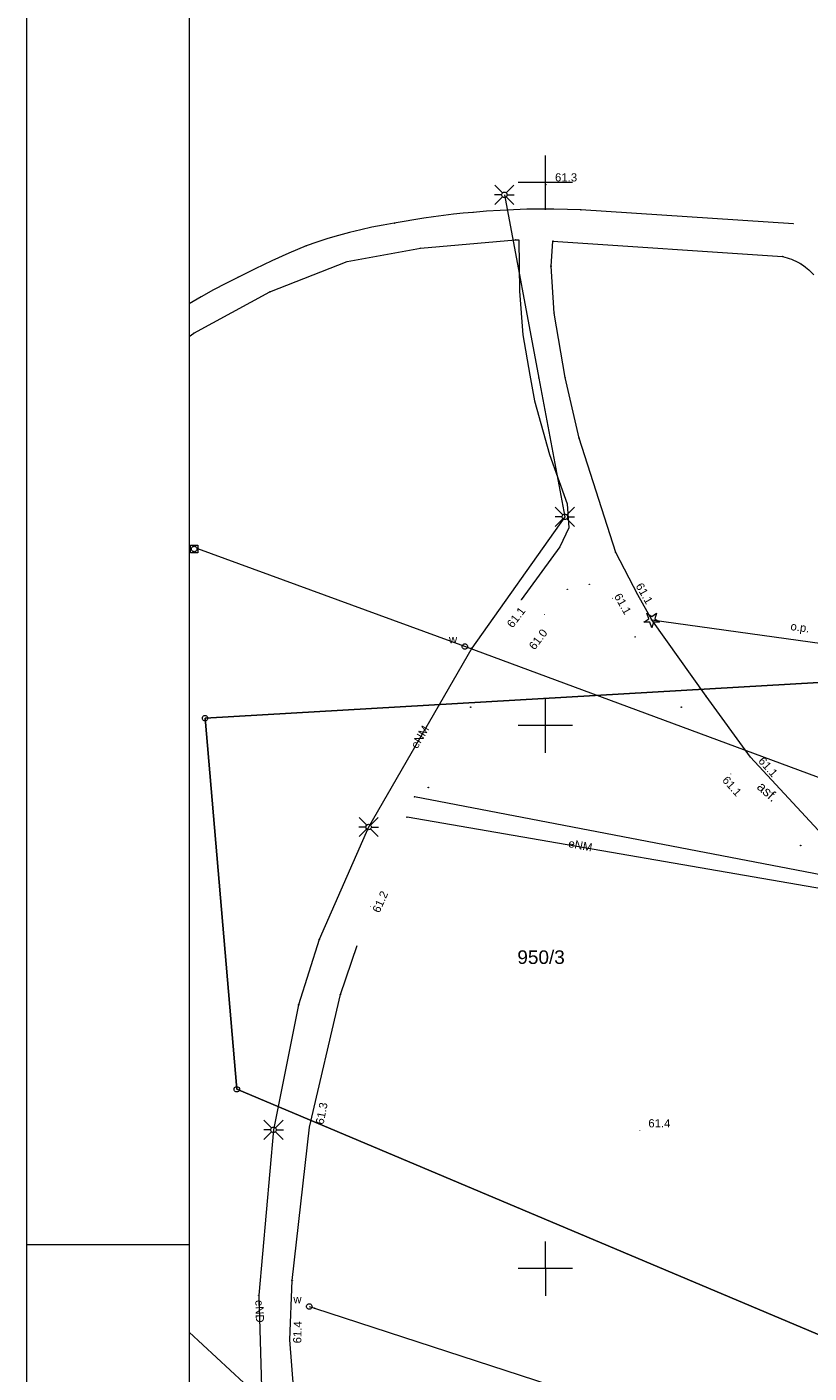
# Paper-space layout 'A-01 PLAN SYTUACYJNY' of a CAD drawing. Header units: millimetres. Extents: x 0 to 900, y 0 to 750.
# Tile 3 of 105: x 0 to 144, y 273 to 521. Entities that reach past the tile are written whole.
import ezdxf
from ezdxf.xclip import XClip

# ---------------------------------------------------------------- set-up
doc = ezdxf.new("R2010")
doc.units = ezdxf.units.MM
doc.header["$MEASUREMENT"] = 0
doc.header["$XCLIPFRAME"] = 0
doc.linetypes.add('PRZER3-1', pattern=[4000, 3000, -1000])
doc.layers.add('A_Arkusz_Nr_pióra__1', color=7, linetype='Continuous', lineweight=20)
doc.layers.add('A_mapa_Nr_pióra__2', color=8, linetype='Continuous', lineweight=13)
doc.layers.add('A_Arkusz_Nr_pióra__237', color=7, linetype='Continuous', lineweight=5, true_color=0x343434)
doc.layers.add('A_podrys', color=7, linetype='Continuous')
doc.styles.add('STYL_AUTOMATYCZNY_1', font='arial.ttf')

# ---------------------------------------------------------------- blocks, each defined once
blk = doc.blocks.new('Rysunek_3_3', base_point=(-1239.76, 488.38))
at = {"layer": 'A_mapa_Nr_pióra__2', "linetype": 'Continuous', "lineweight": 13}
for points in [[(95.62, 492.17), (95.62, 492.15), (95.63, 492.13), (95.64, 492.11), (95.66, 492.1), (95.68, 492.09), (95.71, 492.08), (95.73, 492.09), (95.75, 492.1), (95.77, 492.11), (95.78, 492.13), (95.79, 492.15), (95.8, 492.17), (95.79, 492.2), (95.78, 492.22), (95.77, 492.24), (95.75, 492.25), (95.73, 492.26), (95.71, 492.26), (95.68, 492.26), (95.66, 492.25), (95.64, 492.24), (95.63, 492.22), (95.62, 492.2)], [(141.1, 484.96), (141.1, 484.93), (141.11, 484.91), (141.12, 484.89), (141.14, 484.88), (141.16, 484.87), (141.19, 484.87), (141.21, 484.87), (141.23, 484.88), (141.25, 484.89), (141.27, 484.91), (141.27, 484.93), (141.28, 484.96), (141.27, 484.98), (141.27, 485), (141.25, 485.02), (141.23, 485.03), (141.21, 485.04), (141.19, 485.05), (141.16, 485.04), (141.14, 485.03), (141.12, 485.02), (141.11, 485), (141.1, 484.98)], [(112.43, 416.64), (112.43, 416.61), (112.44, 416.59), (112.45, 416.57), (112.47, 416.56), (112.49, 416.55), (112.52, 416.55), (112.54, 416.55), (112.56, 416.56), (112.58, 416.57), (112.6, 416.59), (112.6, 416.61), (112.61, 416.64), (112.6, 416.66), (112.6, 416.68), (112.58, 416.7), (112.56, 416.71), (112.54, 416.72), (112.52, 416.73), (112.49, 416.72), (112.47, 416.71), (112.45, 416.7), (112.44, 416.68), (112.43, 416.66)], [(90.93, 415.74), (90.93, 415.71), (90.94, 415.69), (90.95, 415.67), (90.97, 415.66), (90.99, 415.65), (91.02, 415.65), (91.04, 415.65), (91.06, 415.66), (91.08, 415.67), (91.1, 415.69), (91.1, 415.71), (91.11, 415.74), (91.1, 415.76), (91.1, 415.78), (91.08, 415.8), (91.06, 415.81), (91.04, 415.82), (91.02, 415.83), (90.99, 415.82), (90.97, 415.81), (90.95, 415.8), (90.94, 415.78), (90.93, 415.76)], [(107.77, 416.02), (107.77, 415.99), (107.78, 415.97), (107.79, 415.95), (107.81, 415.94), (107.83, 415.93), (107.86, 415.93), (107.88, 415.93), (107.9, 415.94), (107.92, 415.95), (107.94, 415.97), (107.94, 415.99), (107.95, 416.02), (107.94, 416.04), (107.94, 416.06), (107.92, 416.08), (107.9, 416.09), (107.88, 416.1), (107.86, 416.11), (107.83, 416.1), (107.81, 416.09), (107.79, 416.08), (107.78, 416.06), (107.77, 416.04)], [(95.27, 413.04), (95.27, 413.01), (95.28, 412.99), (95.29, 412.97), (95.31, 412.96), (95.33, 412.95), (95.36, 412.95), (95.38, 412.95), (95.4, 412.96), (95.42, 412.97), (95.44, 412.99), (95.44, 413.01), (95.45, 413.04), (95.44, 413.06), (95.44, 413.08), (95.42, 413.1), (95.4, 413.11), (95.38, 413.12), (95.36, 413.13), (95.33, 413.12), (95.31, 413.11), (95.29, 413.1), (95.28, 413.08), (95.27, 413.06)], [(115.1, 411.97), (115.13, 411.97), (115.15, 411.98), (115.17, 412), (115.18, 412.03), (115.19, 412.06), (115.18, 412.08), (115.17, 412.11), (115.15, 412.13), (115.13, 412.14), (115.1, 412.15), (115.07, 412.14), (115.04, 412.13), (115.02, 412.11), (115.01, 412.08), (115.01, 412.06), (115.01, 412.03), (115.02, 412), (115.04, 411.98), (115.07, 411.97)], [(133.19, 386.74), (133.19, 386.71), (133.2, 386.69), (133.21, 386.67), (133.23, 386.66), (133.25, 386.65), (133.28, 386.65), (133.3, 386.65), (133.32, 386.66), (133.34, 386.67), (133.36, 386.69), (133.36, 386.71), (133.37, 386.74), (133.36, 386.76), (133.36, 386.78), (133.34, 386.8), (133.32, 386.81), (133.3, 386.82), (133.28, 386.83), (133.25, 386.82), (133.23, 386.81), (133.21, 386.8), (133.2, 386.78), (133.19, 386.76)], [(129.57, 383.66), (129.57, 383.63), (129.58, 383.61), (129.59, 383.59), (129.61, 383.58), (129.63, 383.57), (129.66, 383.57), (129.68, 383.57), (129.7, 383.58), (129.72, 383.59), (129.74, 383.61), (129.74, 383.63), (129.75, 383.66), (129.74, 383.68), (129.74, 383.7), (129.72, 383.72), (129.7, 383.73), (129.68, 383.74), (129.66, 383.75), (129.63, 383.74), (129.61, 383.73), (129.59, 383.72), (129.58, 383.7), (129.57, 383.68)], [(63.17, 359.28), (63.17, 359.25), (63.18, 359.23), (63.19, 359.21), (63.21, 359.2), (63.23, 359.19), (63.26, 359.19), (63.28, 359.19), (63.3, 359.2), (63.32, 359.21), (63.34, 359.23), (63.34, 359.25), (63.35, 359.28), (63.34, 359.3), (63.34, 359.32), (63.32, 359.34), (63.3, 359.35), (63.28, 359.36), (63.26, 359.37), (63.23, 359.36), (63.21, 359.35), (63.19, 359.34), (63.18, 359.32), (63.17, 359.3)], [(51.95, 318.62), (51.95, 318.59), (51.96, 318.57), (51.97, 318.55), (51.99, 318.54), (52.01, 318.53), (52.04, 318.53), (52.06, 318.53), (52.08, 318.54), (52.1, 318.55), (52.12, 318.57), (52.12, 318.59), (52.13, 318.62), (52.12, 318.64), (52.12, 318.66), (52.1, 318.68), (52.08, 318.69), (52.06, 318.7), (52.04, 318.71), (52.01, 318.7), (51.99, 318.69), (51.97, 318.68), (51.96, 318.66), (51.95, 318.64)], [(112.81, 317.97), (112.81, 317.95), (112.82, 317.93), (112.83, 317.91), (112.85, 317.9), (112.87, 317.89), (112.9, 317.88), (112.92, 317.89), (112.94, 317.9), (112.96, 317.91), (112.97, 317.93), (112.98, 317.95), (112.99, 317.97), (112.98, 318), (112.97, 318.02), (112.96, 318.04), (112.94, 318.05), (112.92, 318.06), (112.9, 318.06), (112.87, 318.06), (112.85, 318.05), (112.83, 318.04), (112.82, 318.02), (112.81, 318)], [(48.35, 279.44), (48.35, 279.41), (48.36, 279.39), (48.37, 279.37), (48.39, 279.36), (48.41, 279.35), (48.44, 279.35), (48.46, 279.35), (48.48, 279.36), (48.5, 279.37), (48.52, 279.39), (48.52, 279.41), (48.53, 279.44), (48.52, 279.46), (48.52, 279.48), (48.5, 279.5), (48.48, 279.51), (48.46, 279.52), (48.44, 279.53), (48.41, 279.52), (48.39, 279.51), (48.37, 279.5), (48.36, 279.48), (48.35, 279.46)]]:
    blk.add_hatch(color=8, dxfattribs=at).paths.add_polyline_path(points)
at = {"layer": 'A_mapa_Nr_pióra__2', "color": 8, "linetype": 'Continuous', "lineweight": 13, "ltscale": 0.2, "flags": 128}
for points in [[(29.9, 577.35), (82.85, 560.45), (145.91, 540.32), (161.93, 535.21), (165.67, 534.02), (156.42, 401.1), (32.82, 393.94), (38.66, 325.6), (147.95, 279.48), (144.64, 231.92), (465.46, 189.58), (497.66, 185.34), (516.18, 189.08), (730.02, 232.36), (734.41, 157.47)], [(95.5, 487.58), (95.5, 497.58)], [(87.6, 490.68), (86.18, 492.1)], [(88.3, 490.68), (89.72, 492.1)], [(100.5, 492.58), (90.5, 492.58)], [(87.95, 490.33), (94.28, 456.56), (99.08, 431), (81.95, 406.85), (62.95, 373.89)], [(87.45, 490.33), (86.15, 490.33)], [(87.6, 489.97), (86.18, 488.56)], [(88.3, 489.97), (89.72, 488.56)], [(88.45, 490.33), (89.75, 490.33)], [(98.72, 431.36), (97.31, 432.77)], [(99.43, 431.36), (100.84, 432.77)], [(98.58, 431), (97.28, 431)], [(98.72, 430.65), (97.31, 429.24)], [(99.43, 430.65), (100.84, 429.24)], [(99.58, 431), (100.88, 431)], [(30.11, 425.79), (31.51, 425.8)], [(30.11, 424.39), (30.11, 425.79)], [(31.51, 424.4), (30.11, 424.39)], [(31.51, 425.8), (31.51, 424.4)], [(215.42, 357.2), (80.68, 407.12), (31.51, 425.1)], [(115.1, 412.06), (169.02, 404.56)], [(95.5, 387.58), (95.5, 397.58)], [(100.5, 392.58), (90.5, 392.58)], [(433.9, 310.05), (299.42, 335.16), (254.66, 343.21), (157.1, 362.97), (71.4, 379.46)], [(62.6, 374.25), (61.18, 375.66)], [(63.3, 374.25), (64.72, 375.66)], [(156.67, 360.71), (70.02, 375.72)], [(62.95, 373.89), (53.86, 353.19), (50.05, 341.15), (45.44, 318.14), (42.69, 287.66), (43.56, 258.06), (46.56, 234.3), (50.67, 217.59), (58.99, 191.99), (74.32, 161.86), (77.3, 157.47)], [(62.45, 373.89), (61.15, 373.89)], [(62.6, 373.54), (61.18, 372.13)], [(63.3, 373.54), (64.72, 372.13)], [(63.45, 373.89), (64.75, 373.89)], [(45.08, 318.49), (43.67, 319.9)], [(45.79, 318.49), (47.2, 319.9)], [(44.94, 318.14), (43.64, 318.14)], [(45.08, 317.78), (43.67, 316.37)], [(45.79, 317.78), (47.2, 316.37)], [(45.94, 318.14), (47.24, 318.14)], [(95.5, 292.58), (95.5, 297.58)], [(100.5, 292.58), (90.5, 292.58)], [(100.5, 292.58), (90.5, 292.58)], [(95.5, 292.58), (95.5, 287.58)], [(52.02, 285.6), (52.98, 285.3), (155.86, 251.75), (162.87, 247.64)]]:
    blk.add_lwpolyline(points, dxfattribs=at)
for points in [[(87.95, 490.83), (88.08, 490.81), (88.2, 490.76), (88.3, 490.68), (88.38, 490.58), (88.43, 490.46), (88.45, 490.33), (88.43, 490.2), (88.38, 490.08), (88.3, 489.97), (88.2, 489.9), (88.08, 489.85), (87.95, 489.83), (87.82, 489.85), (87.7, 489.9), (87.6, 489.97), (87.52, 490.08), (87.47, 490.2), (87.45, 490.33), (87.47, 490.46), (87.52, 490.58), (87.6, 490.68), (87.7, 490.76), (87.82, 490.81)], [(82.16, 487.07), (82.16, 487.1), (82.18, 487.13), (82.22, 487.13), (82.25, 487.1), (82.25, 487.07), (82.22, 487.04), (82.18, 487.04)], [(101.99, 487.55), (101.99, 487.58), (102.02, 487.61), (102.05, 487.61), (102.08, 487.58), (102.08, 487.55), (102.05, 487.52), (102.02, 487.52)], [(67.64, 485.06), (67.64, 485.09), (67.67, 485.12), (67.7, 485.12), (67.73, 485.09), (67.73, 485.06), (67.7, 485.03), (67.67, 485.03)], [(51.39, 480.9), (51.39, 480.93), (51.42, 480.96), (51.45, 480.96), (51.48, 480.93), (51.48, 480.9), (51.45, 480.87), (51.42, 480.87)], [(89.98, 482.03), (89.98, 482.06), (90.01, 482.09), (90.04, 482.09), (90.07, 482.06), (90.07, 482.03), (90.04, 482), (90.01, 482)], [(96.85, 481.77), (96.85, 481.81), (96.88, 481.84), (96.91, 481.84), (96.94, 481.81), (96.94, 481.77), (96.91, 481.75), (96.88, 481.75)], [(72.44, 480.49), (72.44, 480.52), (72.47, 480.55), (72.5, 480.55), (72.53, 480.52), (72.53, 480.49), (72.5, 480.46), (72.47, 480.46)], [(139.16, 478.93), (139.16, 478.96), (139.19, 478.99), (139.22, 478.99), (139.25, 478.96), (139.25, 478.93), (139.22, 478.9), (139.19, 478.9)], [(58.93, 478), (58.93, 478.03), (58.96, 478.06), (58.99, 478.06), (59.02, 478.03), (59.02, 478), (58.99, 477.97), (58.96, 477.97)], [(96.5, 477.15), (96.5, 477.18), (96.52, 477.21), (96.56, 477.21), (96.59, 477.18), (96.59, 477.15), (96.56, 477.12), (96.52, 477.12)], [(142.51, 477.59), (142.51, 477.62), (142.54, 477.65), (142.57, 477.65), (142.6, 477.62), (142.6, 477.59), (142.57, 477.56), (142.54, 477.56)], [(38.9, 475.16), (38.9, 475.19), (38.93, 475.22), (38.96, 475.22), (38.99, 475.19), (38.99, 475.16), (38.96, 475.13), (38.93, 475.13)], [(44.71, 472.43), (44.71, 472.46), (44.73, 472.49), (44.77, 472.49), (44.8, 472.46), (44.8, 472.43), (44.77, 472.4), (44.73, 472.4)], [(97.09, 468.5), (97.09, 468.53), (97.12, 468.56), (97.15, 468.56), (97.18, 468.53), (97.18, 468.5), (97.15, 468.47), (97.12, 468.47)], [(30.72, 464.84), (30.72, 464.88), (30.75, 464.9), (30.78, 464.9), (30.81, 464.88), (30.81, 464.84), (30.78, 464.81), (30.75, 464.81)], [(94.24, 456.54), (94.24, 456.57), (94.27, 456.6), (94.3, 456.6), (94.33, 456.57), (94.33, 456.54), (94.3, 456.51), (94.27, 456.51)], [(99.1, 456.65), (99.1, 456.68), (99.13, 456.71), (99.16, 456.71), (99.19, 456.68), (99.19, 456.65), (99.16, 456.62), (99.13, 456.62)], [(101.65, 445.51), (101.65, 445.54), (101.68, 445.57), (101.71, 445.57), (101.74, 445.54), (101.74, 445.51), (101.71, 445.48), (101.68, 445.48)], [(99.08, 431.5), (99.21, 431.49), (99.33, 431.44), (99.43, 431.36), (99.51, 431.25), (99.56, 431.13), (99.58, 431), (99.56, 430.87), (99.51, 430.75), (99.43, 430.65), (99.33, 430.57), (99.21, 430.52), (99.08, 430.5), (98.95, 430.52), (98.83, 430.57), (98.72, 430.65), (98.64, 430.75), (98.59, 430.87), (98.58, 431), (98.59, 431.13), (98.64, 431.25), (98.72, 431.36), (98.83, 431.44), (98.95, 431.49)], [(30.81, 425.59), (30.94, 425.58), (31.06, 425.53), (31.16, 425.45), (31.24, 425.34), (31.29, 425.22), (31.31, 425.09), (31.29, 424.96), (31.24, 424.84), (31.16, 424.74), (31.06, 424.66), (30.94, 424.61), (30.81, 424.59), (30.68, 424.61), (30.56, 424.66), (30.46, 424.74), (30.38, 424.84), (30.33, 424.96), (30.31, 425.09), (30.33, 425.22), (30.38, 425.34), (30.46, 425.45), (30.56, 425.53), (30.68, 425.58)], [(31.46, 425.08), (31.46, 425.11), (31.49, 425.14), (31.53, 425.14), (31.55, 425.11), (31.55, 425.08), (31.53, 425.05), (31.49, 425.05)], [(108.41, 424.4), (108.41, 424.43), (108.44, 424.46), (108.47, 424.46), (108.5, 424.43), (108.5, 424.4), (108.47, 424.37), (108.44, 424.37)], [(99.51, 417.66), (99.51, 417.69), (99.54, 417.72), (99.57, 417.72), (99.6, 417.69), (99.6, 417.66), (99.57, 417.63), (99.54, 417.63)], [(103.55, 418.58), (103.55, 418.61), (103.58, 418.64), (103.61, 418.64), (103.64, 418.61), (103.64, 418.58), (103.61, 418.55), (103.58, 418.55)], [(115.64, 412.23), (116.52, 411.59), (115.43, 411.59), (115.1, 410.56), (114.76, 411.59), (113.67, 411.59), (114.55, 412.23), (114.22, 413.27), (115.1, 412.63), (115.98, 413.27)], [(115.05, 412.04), (115.05, 412.07), (115.08, 412.1), (115.11, 412.1), (115.14, 412.07), (115.14, 412.04), (115.11, 412.01), (115.08, 412.01)], [(80.68, 407.62), (80.81, 407.6), (80.93, 407.55), (81.04, 407.47), (81.11, 407.37), (81.16, 407.25), (81.18, 407.12), (81.16, 406.99), (81.11, 406.87), (81.04, 406.77), (80.93, 406.69), (80.81, 406.64), (80.68, 406.62), (80.55, 406.64), (80.43, 406.69), (80.33, 406.77), (80.25, 406.87), (80.2, 406.99), (80.18, 407.12), (80.2, 407.25), (80.25, 407.37), (80.33, 407.47), (80.43, 407.55), (80.55, 407.6)], [(81.91, 406.83), (81.91, 406.87), (81.94, 406.89), (81.97, 406.89), (82, 406.87), (82, 406.83), (81.97, 406.8), (81.94, 406.8)], [(111.99, 408.9), (111.99, 408.93), (112.02, 408.96), (112.05, 408.96), (112.08, 408.93), (112.08, 408.9), (112.05, 408.87), (112.02, 408.87)], [(156.42, 401.1), (147.95, 279.48), (38.66, 325.6), (32.82, 393.94)], [(125.05, 397.98), (125.05, 398.01), (125.08, 398.04), (125.11, 398.04), (125.14, 398.01), (125.14, 397.98), (125.11, 397.95), (125.08, 397.95)], [(32.82, 394.44), (32.97, 394.41), (33.11, 394.34), (33.22, 394.23), (33.29, 394.09), (33.32, 393.94), (33.29, 393.78), (33.22, 393.64), (33.11, 393.53), (32.97, 393.46), (32.82, 393.44), (32.66, 393.46), (32.52, 393.53), (32.41, 393.64), (32.34, 393.78), (32.32, 393.94), (32.34, 394.09), (32.41, 394.23), (32.52, 394.34), (32.66, 394.41)], [(81.69, 395.96), (81.69, 395.99), (81.72, 396.02), (81.75, 396.02), (81.78, 395.99), (81.78, 395.96), (81.75, 395.93), (81.72, 395.93)], [(120.49, 395.96), (120.49, 395.99), (120.52, 396.02), (120.55, 396.02), (120.58, 395.99), (120.58, 395.96), (120.55, 395.93), (120.52, 395.93)], [(71.35, 379.44), (71.35, 379.47), (71.38, 379.5), (71.41, 379.5), (71.44, 379.47), (71.44, 379.44), (71.41, 379.41), (71.38, 379.41)], [(73.89, 381.16), (73.89, 381.19), (73.92, 381.22), (73.95, 381.22), (73.98, 381.19), (73.98, 381.16), (73.95, 381.13), (73.92, 381.13)], [(62.95, 374.39), (63.08, 374.38), (63.2, 374.33), (63.3, 374.25), (63.38, 374.14), (63.43, 374.02), (63.45, 373.89), (63.43, 373.76), (63.38, 373.64), (63.3, 373.54), (63.2, 373.46), (63.08, 373.41), (62.95, 373.39), (62.82, 373.41), (62.7, 373.46), (62.6, 373.54), (62.52, 373.64), (62.47, 373.76), (62.45, 373.89), (62.47, 374.02), (62.52, 374.14), (62.6, 374.25), (62.7, 374.33), (62.82, 374.38)], [(69.97, 375.7), (69.97, 375.73), (70, 375.76), (70.03, 375.76), (70.06, 375.73), (70.06, 375.7), (70.03, 375.67), (70, 375.67)], [(142.49, 370.48), (142.49, 370.51), (142.52, 370.54), (142.55, 370.54), (142.58, 370.51), (142.58, 370.48), (142.55, 370.45), (142.52, 370.45)], [(53.81, 353.18), (53.81, 353.21), (53.84, 353.24), (53.87, 353.24), (53.9, 353.21), (53.9, 353.18), (53.87, 353.15), (53.84, 353.15)], [(57.69, 343), (57.69, 343.03), (57.72, 343.06), (57.75, 343.06), (57.78, 343.03), (57.78, 343), (57.75, 342.97), (57.72, 342.97)], [(50, 341.14), (50, 341.17), (50.03, 341.2), (50.07, 341.2), (50.09, 341.17), (50.09, 341.14), (50.07, 341.11), (50.03, 341.11)], [(38.66, 326.1), (38.81, 326.07), (38.95, 326), (39.06, 325.89), (39.13, 325.75), (39.16, 325.6), (39.13, 325.44), (39.06, 325.3), (38.95, 325.19), (38.81, 325.12), (38.66, 325.1), (38.5, 325.12), (38.36, 325.19), (38.25, 325.3), (38.18, 325.44), (38.16, 325.6), (38.18, 325.75), (38.25, 325.89), (38.36, 326), (38.5, 326.07)], [(45.44, 318.64), (45.56, 318.62), (45.69, 318.57), (45.79, 318.49), (45.87, 318.39), (45.92, 318.26), (45.94, 318.14), (45.92, 318.01), (45.87, 317.89), (45.79, 317.78), (45.69, 317.7), (45.56, 317.65), (45.44, 317.64), (45.31, 317.65), (45.19, 317.7), (45.08, 317.78), (45, 317.89), (44.95, 318.01), (44.94, 318.14), (44.95, 318.26), (45, 318.39), (45.08, 318.49), (45.19, 318.57), (45.31, 318.62)], [(48.81, 290.38), (48.81, 290.41), (48.84, 290.44), (48.87, 290.44), (48.9, 290.41), (48.9, 290.38), (48.87, 290.35), (48.84, 290.35)], [(42.65, 287.64), (42.65, 287.67), (42.68, 287.7), (42.71, 287.7), (42.74, 287.67), (42.74, 287.64), (42.71, 287.61), (42.68, 287.61)], [(52.02, 286.1), (52.15, 286.08), (52.27, 286.03), (52.37, 285.95), (52.45, 285.85), (52.5, 285.72), (52.52, 285.6), (52.5, 285.47), (52.45, 285.35), (52.37, 285.24), (52.27, 285.16), (52.15, 285.11), (52.02, 285.1), (51.89, 285.11), (51.77, 285.16), (51.66, 285.24), (51.58, 285.35), (51.53, 285.47), (51.52, 285.6), (51.53, 285.72), (51.58, 285.85), (51.66, 285.95), (51.77, 286.03), (51.89, 286.08)], [(52.93, 285.28), (52.93, 285.31), (52.96, 285.34), (52.99, 285.34), (53.02, 285.31), (53.02, 285.28), (52.99, 285.25), (52.96, 285.25)]]:
    blk.add_lwpolyline(points, close=True, dxfattribs=at)
at = {"layer": 'A_mapa_Nr_pióra__2', "color": 8, "linetype": 'PRZER3-1', "lineweight": 13, "ltscale": 0.2, "flags": 128}
for points in [[(141.19, 484.96), (102.03, 487.56, 0.032795), (82.2, 487.09, 0.026304), (67.68, 485.07, 0.04963), (51.43, 480.91, 0.022843), (38.95, 475.17, 0.02437), (29.9, 470.22)], [(108.46, 424.42), (101.7, 445.52), (99.15, 456.66), (97.13, 468.52), (96.54, 477.17), (96.9, 481.79), (139.21, 478.95, -0.164243), (144.95, 475.57)], [(256.48, 387.8), (254.96, 381.16), (281.08, 374.22), (299.32, 294.66), (303.9, 272.94), (299.02, 267.22), (284.9, 262.72), (254.4, 253.18), (236.82, 248.34), (213.08, 242.66), (188.86, 238.5), (169.78, 237.02), (161.78, 236.66, -0.306617), (158.76, 241.36), (159.64, 244.18), (182.58, 288.7), (178.22, 289.94), (155.3, 246.52), (152.98, 242.82, -0.057296), (147.84, 239.04), (145.34, 238.78), (140.06, 239.48), (121.2, 241.86), (101.38, 245.48), (73.72, 253.72), (57.84, 260.28), (56.2, 261.26, -0.102598), (50.86, 264.8), (49.14, 269.98), (48.44, 279.44), (48.86, 290.4), (52.04, 318.62), (57.74, 343.02), (63.26, 359.28), (73.94, 381.18), (81.74, 395.98), (95.36, 413.04), (99.56, 417.68, -0.404324), (107.86, 416.02), (112.04, 408.92), (120.54, 395.98), (129.66, 383.66), (142.54, 370.5), (153.3, 360.92), (181.62, 339.9), (182.16, 345.42), (156.48, 364.24), (145.74, 373.34), (133.28, 386.74), (125.1, 398), (115.1, 412.06), (112.52, 416.64), (108.46, 424.42)]]:
    blk.add_lwpolyline(points, format="xyb", dxfattribs=at)
for points in [[(29.9, 464.21), (30.77, 464.86), (44.75, 472.45), (58.97, 478.02), (72.48, 480.5), (90.02, 482.05), (90.62, 482.02), (90.76, 472.58), (91.34, 464.52), (92.61, 457.11), (93.47, 452.38), (96.24, 442.52), (99.5, 433.43), (99.82, 428.96), (98.19, 425.48), (91.02, 415.74)], [(39.94, 271.54), (29.9, 280.87)]]:
    blk.add_lwpolyline(points, dxfattribs=at)
at = {"layer": 'A_mapa_Nr_pióra__2', "color": 8, "linetype": 'Continuous', "lineweight": 13, "attachment_point": 7, "style": 'STYL_AUTOMATYCZNY_1'}
for s, insert, char_height in [('\\A1;{\\pql;\\fArial|b0|i0|c238|p0;\\W1.000000;61.3}', (97.28, 492.76), 1.5), ('\\A1;{\\pql;\\fArial|b0|i0|c238|p0;\\W1.000000;w}', (77.74, 407.73), 1.5), ('\\A1;{\\pql;\\fArial|b0|i0|c238|p0;\\W1.000000;950/3}', (90.34, 348.64), 2.5), ('\\A1;{\\pql;\\fArial|b0|i0|c238|p0;\\W1.000000;61.4}', (114.47, 318.56), 1.5), ('\\A1;{\\pql;\\fArial|b0|i0|c238|p0;\\W1.000000;w}', (49.08, 286.2), 1.5)]:
    blk.add_mtext(s, dxfattribs=dict(at, insert=insert, char_height=char_height))
for s, insert, char_height, rotation in [('\\A1;{\\pql;\\fArial|b0|i0|c238|p0;\\W1.000000;61.1}', (108.08, 416.39), 1.5, 299.6637), ('\\A1;{\\pql;\\fArial|b0|i0|c238|p0;\\W1.000000;61.1}', (112.06, 418.3), 1.5, 299.6637), ('\\A1;{\\pql;\\fArial|b0|i0|c238|p0;\\W1.000000;61.1}', (89.48, 410.42), 1.5, 52.6537), ('\\A1;{\\pql;\\fArial|b0|i0|c238|p0;\\W1.000000;61.0}', (93.54, 406.37), 1.5, 52.6537), ('\\A1;{\\pql;\\fArial|b0|i0|c238|p0;\\W1.000000;o.p.}', (140.52, 409.73), 1.5, 352.0813), ('\\A1;{\\pql;\\fArial|b0|i0|c238|p0;\\W1.000000;eNM}', (71.9, 388.17), 1.5, 58.9761), ('\\A1;{\\pql;\\fArial|b0|i0|c238|p0;\\W1.000000;61.1}', (134.6, 385.97), 1.5, 311.6032), ('\\A1;{\\pql;\\fArial|b0|i0|c238|p0;\\W1.000000;61.1}', (127.96, 382.43), 1.5, 311.6032), ('\\A1;{\\pql;\\fArial|b0|i0|c238|p0;\\W1.000000;asf.}', (134.3, 381.07), 1.8, 318.0111), ('\\A1;{\\pql;\\fArial|b0|i0|c238|p0;\\W1.000000;eNM}', (99.63, 370.2), 1.5, 348.8808), ('\\A1;{\\pql;\\fArial|b0|i0|c238|p0;\\W1.000000;61.2}', (64.94, 357.95), 1.5, 65.6878), ('\\A1;{\\pql;\\fArial|b0|i0|c238|p0;\\W1.000000;61.3}', (54.65, 319), 1.5, 78.9858), ('\\A1;{\\pql;\\fArial|b0|i0|c238|p0;\\W1.000000;eND}', (42.05, 286.78), 1.5, 271.6736), ('\\A1;{\\pql;\\fArial|b0|i0|c238|p0;\\W1.000000;61.4}', (50.55, 278.78), 1.5, 88.6751)]:
    blk.add_mtext(s, dxfattribs=dict(at, insert=insert, char_height=char_height, rotation=rotation))

psp = doc.layouts.new('A-01 PLAN SYTUACYJNY')

# ---------------------------------------------------------------- linework, layer by layer
at = {"layer": 'A_Arkusz_Nr_pióra__1', "color": 7, "linetype": 'Continuous', "lineweight": 20}
psp.add_line((29.9, 745.1), (29.9, 4.9), dxfattribs=at)
at = {"layer": 'A_Arkusz_Nr_pióra__1', "color": 7, "linetype": 'Continuous', "lineweight": 20, "flags": 128}
psp.add_lwpolyline([(0, 750), (900, 750), (900, 0), (0, 0)], close=True, dxfattribs=at)
at = {"layer": 'A_Arkusz_Nr_pióra__237', "color": 250, "linetype": 'Continuous', "lineweight": 5, "true_color": 0x343434}
psp.add_line((0, 297), (29.9, 297), dxfattribs=at)

# ---------------------------------------------------------------- block references
at = {"layer": 'A_podrys', "color": 37, "linetype": 'Continuous', "lineweight": 5, "true_color": 0x656532}
ref = psp.add_blockref('Rysunek_3_3', (-1239.76, 488.38), dxfattribs=at)
XClip(ref).set_block_clipping_path([(29.90003743, 157.4723136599), (895.1, 745.1)])

doc.saveas('drawing.dxf')
